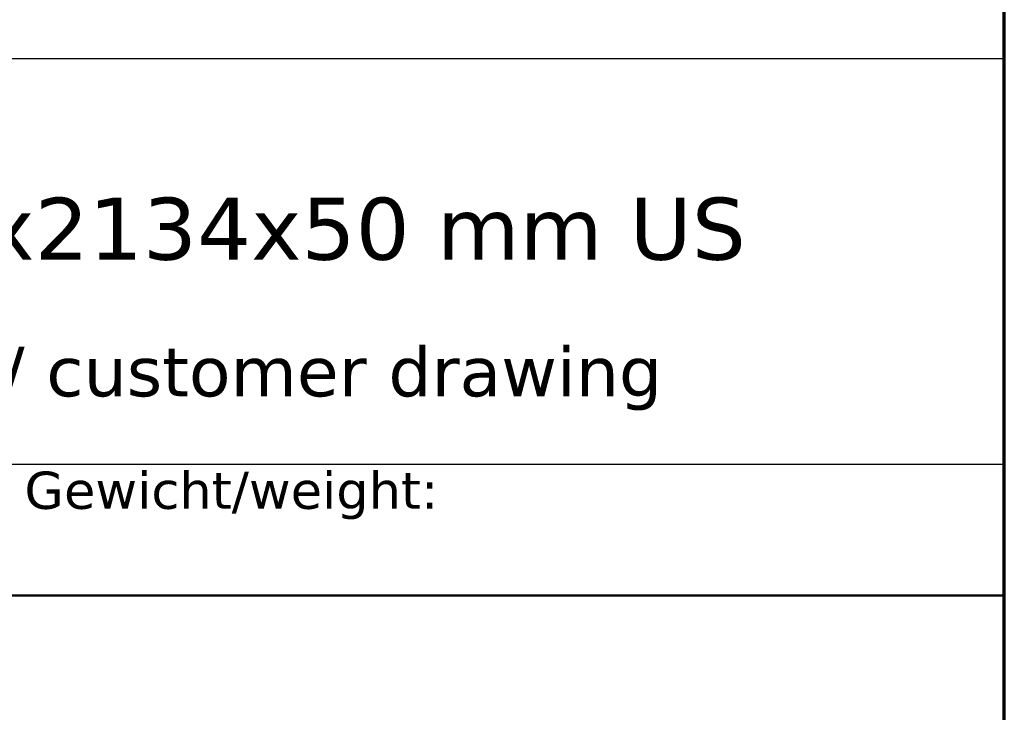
# Model space of a CAD drawing. Header units: millimetres. Extents: x -21336 to 21336, y -500 to 5820.
# Tile 3 of 26: x 3286 to 4080, y 698 to 1257. Entities that reach past the tile are written whole.
import ezdxf
from ezdxf.enums import TextEntityAlignment as Align

# ---------------------------------------------------------------- set-up
doc = ezdxf.new("R2010")
doc.units = ezdxf.units.MM
doc.header["$LTSCALE"] = 20
for name, color, linetype, lineweight in [('AM_BOR', 7, 'Continuous', 25), ('Rahmen (ISO)', 7, 'Continuous', 70), ('Titel (ISO)', 7, 'Continuous', 50)]:
    doc.layers.add(name, color=color, linetype=linetype, lineweight=lineweight)
doc.styles.add('Notiztext 3.5', font='verdana.ttf')
doc.styles.add('Pfeiltext', font='verdana.ttf')
doc.styles.get("Standard").update_dxf_attribs({"font": 'verdana.ttf'})
doc.styles.add('Textstil119', font='verdana.ttf')
doc.styles.add('Textstil121', font='verdana.ttf')
doc.styles.add('Textstil47', font='verdana.ttf')
doc.styles.add('Textstil64', font='verdana.ttf', dxfattribs={"width": 0.800000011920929})
doc.styles.add('Textstil75', font='verdana.ttf')
doc.styles.add('Textstil82', font='verdana.ttf')

# ---------------------------------------------------------------- blocks, each defined once
blk = doc.blocks.new('Ränder Kopie von wedi_Zeichnungsrahmen')
at = {"layer": 'Rahmen (ISO)'}
blk.add_line((204.0000000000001, 6.000000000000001), (204, 291), dxfattribs=at)
blk = doc.blocks.new('Schriftfelder wedi Standard - Inch_Zoll ohne Toleranz')
at = {"layer": 'AM_BOR', "color": 7}
for p, q in [((-4.835435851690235, 53.99550874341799), (-188.8354355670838, 53.99550874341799)), ((-4.835435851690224, -1.254491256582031), (-4.835435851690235, 53.99550874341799)), ((-188.8354355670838, 37.64550874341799), (-4.835435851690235, 37.64550874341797))]:
    blk.add_line(p, q, dxfattribs=at)
at = {"layer": 'Titel (ISO)'}
blk.add_line((-84.03543585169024, 32.34550874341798), (-4.835435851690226, 32.34550874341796), dxfattribs=at)
at = {"layer": 'AM_BOR', "color": 7}
for tag, p, height, style in [('Zeichnungsnummer_001', (-173.2383905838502, 49.43305073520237), 3.00000011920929, 'Textstil75'), ('Artikelnummer_001', (-145.0642880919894, 44.44372461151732), 2.487309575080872, 'Textstil82')]:
    blk.add_attdef(tag, p, '', height=height, dxfattribs=dict(at, style=style))
blk.add_attdef('TITEL_001', (-74.65202397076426, 45.89550875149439), '', height=2.5, dxfattribs=at)
at = {"layer": 'AM_BOR', "color": 7, "style": 'Textstil82'}
blk.add_attdef('PROJEKT', text='', height=2.487309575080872, dxfattribs=at).set_placement((-144.8354355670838, 41.98281831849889), align=Align.TOP_LEFT)
at = {"layer": 'AM_BOR', "color": 7, "style": 'Textstil64', "width": 0.8}
for tag, p in [('ERSTELLUNGSDATUM_001', (-115.1472556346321, 28.69550873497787)), ('KONSTRUKTEUR_001', (-94.00716185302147, 28.67133143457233)), ('ERSTELLUNGSDATUM_001', (-115.3460467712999, 23.55467596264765)), ('KONSTRUKTEUR_001', (-94.00716185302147, 23.37133143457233))]:
    blk.add_attdef(tag, p, '', height=2.000000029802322, dxfattribs=at)
at = {"layer": 'AM_BOR', "color": 7, "style": 'Textstil64', "width": 0.7999999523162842}
for tag, p in [('KONTROLLDATUM', (-108.7354355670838, 19.09550874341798)), ('KONTROLLIERT_VON', (-92.73543585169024, 19.09550874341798))]:
    blk.add_attdef(tag, text='', height=2.000000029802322, dxfattribs=at).set_placement(p, align=Align.MIDDLE_CENTER)
at = {"layer": 'Titel (ISO)', "insert": (-44.33543585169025, 37.34550874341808), "char_height": 1.500000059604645, "attachment_point": 1, "style": 'Notiztext 3.5'}
blk.add_mtext('\\fVerdana|b0|i0;\\H1.5000;Gewicht/weight:', dxfattribs=at)
at = {"layer": 'Titel (ISO)', "color": 7, "style": 'Pfeiltext'}
blk.add_attdef('BESCHREIBUNG_001', (-70.66377724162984, 40.38459537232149), '', height=2.000000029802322, dxfattribs=at)
at = {"layer": 'Titel (ISO)'}
for tag, p, height, style in [('Anfänglicher_Ansichtsmaßstab_001', (-64.5021920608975, 33.79346040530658), 2.5, 'Textstil47'), ('REVISIONSNUMMER_001', (-74.87694023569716, -0.5444913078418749), 1.790000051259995, 'Textstil121'), ('STATUS_001', (-52.63301829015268, -0.6250352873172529), 1.790000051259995, 'Textstil121')]:
    blk.add_attdef(tag, p, '', height=height, dxfattribs=dict(at, style=style))
at = {"layer": 'Titel (ISO)', "style": 'Textstil47'}
blk.add_attdef('<MASSE3;>', text='', height=2.5, dxfattribs=at).set_placement((-26.83543585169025, 36.34550874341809), align=Align.TOP_LEFT)
at = {"layer": 'Titel (ISO)', "style": 'Textstil119'}
for tag, p in [('MATERIAL', (-159.8354355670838, 35.345508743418)), ('FIRMA', (-159.8354355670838, 24.74550874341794)), ('Bauvorhaben', (-159.8354355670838, 19.44550874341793))]:
    blk.add_attdef(tag, text='', height=1.889999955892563, dxfattribs=at).set_placement(p, align=Align.TOP_CENTER)

msp = doc.modelspace()

# ---------------------------------------------------------------- block references
at = {"xscale": 20, "yscale": 20, "zscale": 20}
msp.add_blockref('Ränder Kopie von wedi_Zeichnungsrahmen', (0, 0), dxfattribs=at)
ref = msp.add_blockref('Schriftfelder wedi Standard - Inch_Zoll ohne Toleranz', (4176.708717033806, 145.0898251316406), dxfattribs=dict(xscale=20, yscale=20, zscale=20))
ref.add_attrib('BESCHREIBUNG_001', 'Kundenzeichnung / customer drawing', (2763.433172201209, 952.7817325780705), dxfattribs={"layer": 'Titel (ISO)', "color": 7, "height": 40.00000059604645, "style": 'Pfeiltext'})
ref.add_attrib('TITEL_001', 'FU Primo Z 1219x2134x50 mm US', (2683.668237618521, 1063.000000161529), dxfattribs={"layer": 'AM_BOR', "color": 7, "height": 50})

doc.saveas('drawing.dxf')
